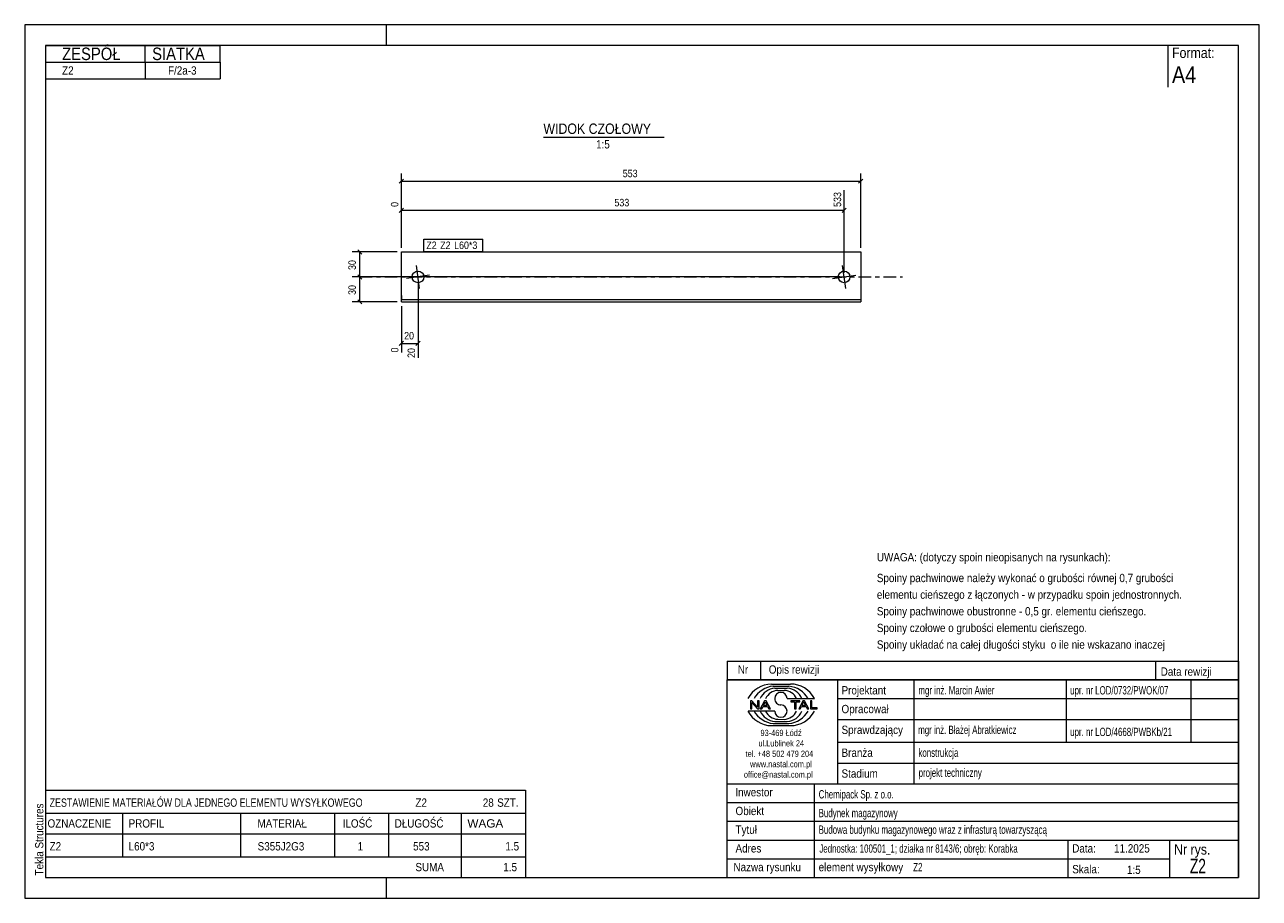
# Model space of a CAD drawing. Header units: millimetres. Extents: x 0 to 297, y 0 to 210.
import ezdxf

# ---------------------------------------------------------------- set-up
doc = ezdxf.new("R2010")
doc.units = ezdxf.units.MM
for name, pattern in [('XKITLINE00', [0]), ('XKITLINE01', [4, 1, -1, 1, -1]), ('XKITLINE03', [6, 3, -1, 1, -1])]:
    doc.linetypes.add(name, pattern=pattern)
for name, color, linetype, lineweight in [('Arkusz rysunku', 3, 'Continuous', 0), ('Element', 2, 'Continuous', 0), ('Inny typ obiektu', 7, 'Continuous', 0), ('Wymiar', 4, 'Continuous', 0), ('Znak elementu', 2, 'Continuous', 0), ('Śruba', 3, 'Continuous', 0)]:
    doc.layers.add(name, color=color, linetype=linetype, lineweight=lineweight)
doc.styles.add('ARIAL', font='ARIAL.TTF')

msp = doc.modelspace()

# ---------------------------------------------------------------- linework, layer by layer
at = {"layer": 'Arkusz rysunku', "linetype": 'XKITLINE00', "lineweight": 0}
for p, q in [((297, 210), (0, 210)), ((0, 210), (0, 0)), ((87, 205), (87, 210)), ((297, 0), (297, 210)), ((292, 205), (5, 205)), ((5, 205), (5, 5)), ((292, 5), (292, 205)), ((5, 5), (292, 5)), ((87, 0), (87, 5)), ((0, 0), (297, 0))]:
    msp.add_line(p, q, dxfattribs=at)
at = {"layer": 'Element', "linetype": 'XKITLINE00', "lineweight": 0}
for p, q in [((90.62, 143.38), (90.62, 155.38)), ((90.62, 155.38), (201.13, 155.38)), ((201.13, 155.38), (201.13, 143.38)), ((90.62, 143.98), (201.13, 143.98)), ((90.62, 143.38), (201.13, 143.38))]:
    msp.add_line(p, q, dxfattribs=at)
at = {"layer": 'Element', "linetype": 'XKITLINE03', "lineweight": 0}
msp.add_line((80.62, 149.38), (211.13, 149.38), dxfattribs=at)
at = {"layer": 'Element', "linetype": 'XKITLINE01', "lineweight": 0}
for p, q in [((90.62, 144.88), (90.62, 143.98)), ((201.13, 144.88), (201.13, 143.98))]:
    msp.add_line(p, q, dxfattribs=at)
at = {"layer": 'Inny typ obiektu', "linetype": 'XKITLINE00', "lineweight": 0}
for p, q in [((5, 205), (47, 205)), ((5, 205), (5, 201)), ((29, 201), (29, 205)), ((47, 201), (47, 205)), ((275, 205), (275, 195)), ((5, 201), (47, 201)), ((5, 201), (5, 197)), ((29, 201), (29, 197)), ((47, 201), (47, 197)), ((5, 197), (47, 197)), ((124.78, 183), (153.85, 183)), ((169, 57), (169, 52.5)), ((169, 57), (292, 57)), ((177, 57), (177, 52.5)), ((272, 57), (272, 52.5)), ((292, 57), (292, 52.5)), ((292, 52.5), (169, 52.5)), ((169, 5), (169, 52.5)), ((169, 52.5), (292, 52.5)), ((179.62, 51.49), (184.23, 51.5)), ((180.07, 50.99), (183.86, 51)), ((180.46, 50.49), (183.45, 50.49)), ((195.5, 52.5), (195.5, 27.5)), ((214, 27.5), (214, 52.5)), ((250.5, 52.5), (250.5, 37.5)), ((280.5, 52.5), (280.5, 37.5)), ((292, 52.5), (292, 5)), ((181.2, 49.98), (182.73, 49.99)), ((183.42, 47.99), (189.98, 47.99)), ((195.5, 48), (292, 48)), ((180.43, 45.01), (174, 45.01)), ((174.93, 47.44), (174.57, 47.44)), ((174.57, 47.44), (174.57, 45.56)), ((174.57, 45.56), (174.9, 45.56)), ((174.9, 47.04), (176.29, 45.56)), ((174.9, 45.56), (174.9, 47.04)), ((176.31, 45.96), (174.93, 47.44)), ((176.29, 45.56), (176.65, 45.56)), ((176.65, 47.44), (176.31, 47.44)), ((176.31, 47.44), (176.31, 45.96)), ((176.65, 45.56), (176.65, 47.44)), ((177.96, 47.44), (176.94, 45.56)), ((176.94, 45.56), (177.31, 45.56)), ((177.31, 45.56), (177.61, 46.13)), ((177.61, 46.13), (178.71, 46.13)), ((177.71, 46.33), (178.14, 47.24)), ((178.6, 46.33), (177.71, 46.33)), ((178.33, 47.44), (177.96, 47.44)), ((178.14, 47.24), (178.6, 46.33)), ((179.41, 45.56), (178.33, 47.44)), ((178.71, 46.13), (179.02, 45.56)), ((179.02, 45.56), (179.41, 45.56)), ((186.43, 47.44), (184.34, 47.44)), ((184.34, 47.44), (184.34, 47.22)), ((184.34, 47.22), (185.21, 47.22)), ((185.21, 47.22), (185.21, 45.56)), ((185.21, 45.56), (185.56, 45.56)), ((185.56, 45.56), (185.56, 47.22)), ((185.56, 47.22), (186.43, 47.22)), ((187.21, 47.44), (186.2, 45.56)), ((186.2, 45.56), (186.57, 45.56)), ((186.43, 47.22), (186.43, 47.44)), ((186.57, 45.56), (186.86, 46.13)), ((186.86, 46.13), (187.96, 46.13)), ((186.96, 46.33), (187.39, 47.24)), ((187.86, 46.33), (186.96, 46.33)), ((187.59, 47.44), (187.21, 47.44)), ((187.4, 47.24), (187.39, 47.24)), ((187.4, 47.24), (187.86, 46.33)), ((188.67, 45.56), (187.59, 47.44)), ((187.96, 46.13), (188.27, 45.56)), ((188.27, 45.56), (188.67, 45.56)), ((189.36, 47.44), (189.01, 47.44)), ((189.01, 47.44), (189.01, 45.56)), ((189.01, 45.56), (190.66, 45.56)), ((189.36, 45.78), (189.36, 47.44)), ((190.66, 45.78), (189.36, 45.78)), ((190.66, 45.56), (190.66, 45.78)), ((180.07, 42.01), (183.86, 42)), ((180.46, 42.51), (183.45, 42.51)), ((181.2, 43.02), (182.73, 43.01)), ((195.5, 43), (292, 43)), ((179.62, 41.51), (184.23, 41.5)), ((195.5, 37.5), (292, 37.5)), ((195.5, 32.5), (292, 32.5)), ((169, 27.5), (292, 27.5)), ((190, 5), (190, 27.5)), ((5, 26), (5, 20.5)), ((5, 26), (120.5, 26)), ((120.5, 26), (120.5, 20.5)), ((169, 23), (292, 23)), ((5, 20.5), (5, 15.5)), ((5, 20.5), (120.5, 20.5)), ((23.5, 20.5), (23.5, 15.5)), ((52, 15.5), (52, 20.5)), ((74.5, 20.5), (74.5, 15.5)), ((87.5, 20.5), (87.5, 15.5)), ((105, 20.5), (105, 15.5)), ((120.5, 20.5), (120.5, 15.5)), ((169, 18.5), (292, 18.5)), ((5, 15.5), (120.5, 15.5)), ((5, 15.5), (5, 10)), ((23.5, 15.5), (23.5, 10)), ((52, 10), (52, 15.5)), ((74.5, 15.5), (74.5, 10)), ((87.5, 15.5), (87.5, 10)), ((105, 15.5), (105, 10)), ((120.5, 15.5), (120.5, 10)), ((169, 14), (292, 14)), ((251, 5), (251, 14)), ((275.5, 5), (275.5, 14)), ((5, 10), (5, 5)), ((5, 10), (120.5, 10)), ((105, 10), (105, 5)), ((120.5, 10), (120.5, 5)), ((169, 9.5), (275.5, 9.5)), ((5, 5), (120.5, 5)), ((169, 5), (292, 5))]:
    msp.add_line(p, q, dxfattribs=at)
for centre, radius, start, end in [((179.72, 45.08), 6.42, 90.8317, 153.0136), ((180.67, 45), 6.02, 95.7347, 150.2266), ((183.22, 46.41), 4.08, 22.7023, 86.7527), ((183.24, 44.98), 6.04, 29.8256, 84.1252), ((184.25, 45.07), 6.43, 27.0191, 90.199), ((180.7, 46.42), 4.07, 93.3428, 157.3393), ((181.33, 46.6), 3.38, 92.229, 155.8008), ((181.92, 47.99), 1.49, 0.0741, 179.9259), ((181.92, 47.99), 1.49, 179.9259, 270), ((182.59, 46.6), 3.39, 24.2351, 87.5913), ((179.72, 47.92), 6.42, 206.9864, 269.1683), ((180.67, 48), 6.02, 209.7734, 264.2653), ((180.7, 46.58), 4.07, 202.6607, 266.6572), ((181.33, 46.4), 3.38, 204.1992, 267.771), ((181.92, 45.01), 1.49, 180.0741, 359.9259), ((181.92, 45), 1.49, 0.0741, 90), ((182.59, 46.4), 3.39, 272.4087, 335.7649), ((183.22, 46.59), 4.08, 273.2473, 337.2977), ((183.24, 48.02), 6.04, 275.8748, 330.1744), ((184.25, 47.93), 6.43, 269.801, 332.9809)]:
    msp.add_arc(centre, radius, start, end, dxfattribs=at)
at = {"layer": 'Wymiar', "linetype": 'XKITLINE00', "lineweight": 0}
for p, q in [((91.13, 172.89), (90.11, 171.87)), ((90.62, 156.38), (90.62, 174.24)), ((90.62, 172.38), (201.13, 172.38)), ((201.64, 172.89), (200.62, 171.87)), ((201.13, 156.38), (201.13, 174.24)), ((197.13, 150.38), (197.13, 170.21)), ((90.62, 156.38), (90.62, 167.54)), ((91.13, 165.89), (90.11, 164.87)), ((90.62, 165.38), (197.13, 165.38)), ((197.64, 165.89), (196.62, 164.87)), ((89.62, 155.38), (78.76, 155.38)), ((80.11, 155.89), (81.13, 154.87)), ((80.62, 149.38), (80.62, 155.38)), ((196.13, 149.38), (78.76, 149.38)), ((196.13, 149.38), (78.76, 149.38)), ((80.11, 149.89), (81.13, 148.87)), ((80.11, 149.89), (81.13, 148.87)), ((80.62, 143.38), (80.62, 149.38)), ((94.62, 148.38), (94.62, 129.89)), ((89.62, 143.38), (78.76, 143.38)), ((80.11, 143.89), (81.13, 142.87)), ((90.62, 142.38), (90.62, 131.22)), ((91.13, 133.89), (90.11, 132.87)), ((95.13, 133.89), (94.11, 132.87)), ((90.62, 133.38), (94.62, 133.38))]:
    msp.add_line(p, q, dxfattribs=at)
at = {"layer": 'Znak elementu', "linetype": 'XKITLINE00', "lineweight": 0}
for p, q in [((96.02, 158.48), (110.18, 158.48)), ((96.02, 155.48), (96.02, 158.48)), ((110.18, 155.48), (110.18, 158.48)), ((96.02, 155.48), (110.18, 155.48))]:
    msp.add_line(p, q, dxfattribs=at)
at = {"layer": 'Śruba', "linetype": 'XKITLINE00', "lineweight": 0}
for p, q in [((95, 146.61), (94.24, 152.15)), ((197.51, 146.61), (196.75, 152.15)), ((97.39, 149.76), (91.85, 149)), ((194.36, 149), (199.9, 149.76))]:
    msp.add_line(p, q, dxfattribs=at)
for centre in [(94.62, 149.38), (197.13, 149.38)]:
    msp.add_circle(centre, 1.4, dxfattribs=at)

# ---------------------------------------------------------------- texts
at = {"layer": 'Arkusz rysunku', "style": 'ARIAL', "width": 0.85}
msp.add_text('Tekla Structures', height=2, rotation=90, dxfattribs=at).set_placement((4.5, 5.5))
at = {"layer": 'Inny typ obiektu', "style": 'ARIAL'}
for s, height, width, p in [('ZESPÓŁ', 3, 0.85, (9, 201.5)), ('SIATKA', 3, 0.85, (30.66, 201.5)), ('Format:', 2.5, 0.85, (276, 202)), ('Z2', 2, 0.85, (9, 198)), ('F/2a-3', 2, 0.85, (34.48, 198)), ('A4', 4, 0.85, (276, 196)), ('WIDOK CZOŁOWY', 2.5, 0.85, (124.78, 183.75)), ('1:5', 2, 0.85, (137.46, 180.25)), ('UWAGA: (dotyczy spoin nieopisanych na rysunkach):', 2, 0.85, (205, 81)), ('Spoiny pachwinowe należy wykonać o grubości równej 0,7 grubości', 2, 0.85, (205, 76)), ('elementu cieńszego z łączonych - w przypadku spoin jednostronnych.', 2, 0.85, (205, 72)), ('Spoiny pachwinowe obustronne - 0,5 gr. elementu cieńszego.', 2, 0.85, (205, 68)), ('Spoiny czołowe o grubości elementu cieńszego.', 2, 0.85, (205, 64)), ('Spoiny układać na całej długości styku  o ile nie wskazano inaczej', 2, 0.85, (205, 60)), ('Nr', 2, 0.85, (171.54, 54)), ('Opis rewizji', 2, 0.85, (179, 54)), ('Data rewizji', 2, 0.85, (273.28, 53.5)), ('Projektant', 2, 0.85, (196.5, 49)), ('mgr inż. Marcin Awier', 2, 0.68, (215, 49)), ('upr. nr LOD/0732/PWOK/07', 2, 0.68, (251.5, 49)), ('Opracował', 2, 0.85, (196.5, 44.5)), ('Sprawdzający', 2, 0.85, (196.5, 39.5)), ('mgr inż. Błażej Abratkiewicz', 2, 0.68, (214.94, 39.5)), ('93-469 Łódź', 1.5, 0.85, (177, 39)), ('upr. nr LOD/4668/PWBKb/21', 2, 0.68, (251.5, 39)), ('ul.Lublinek 24', 1.5, 0.85, (176.5, 36.5)), ('Branża', 2, 0.85, (196.5, 34)), ('konstrukcja', 2, 0.68, (215, 34)), ('tel. +48 502 479 204', 1.5, 0.85, (173.41, 34)), ('www.nastal.com.pl', 1.5, 0.85, (174.5, 31.5)), ('office@nastal.com.pl', 1.5, 0.85, (173, 29)), ('Stadium', 2, 0.85, (196.5, 29)), ('projekt techniczny', 2, 0.68, (215.04, 29.19)), ('ZESTAWIENIE MATERIAŁÓW DLA JEDNEGO ELEMENTU WYSYŁKOWEGO', 2, 0.765, (6, 22)), ('Z2', 2, 0.85, (94, 22)), ('28', 2, 0.85, (110.2, 22)), (' SZT.', 2, 0.85, (113, 22)), ('Inwestor', 2, 0.85, (170.96, 24.5)), ('Chemipack Sp. z o.o.', 2, 0.68, (191, 24)), ('Obiekt', 2, 0.85, (171, 20)), ('Budynek magazynowy', 2, 0.68, (191, 19.5)), ('OZNACZENIE', 2, 0.85, (5.5, 17)), ('PROFIL', 2, 0.85, (25, 17)), ('MATERIAŁ', 2, 0.85, (56, 17)), ('ILOŚĆ', 2, 0.85, (76.5, 17)), ('DŁUGOŚĆ', 2, 0.85, (89, 17)), ('WAGA', 2, 1.008832, (106.5, 17)), ('Tytuł', 2, 0.85, (171, 15.5)), ('Budowa budynku magazynowego wraz z infrasturą towarzyszącą', 2, 0.68, (191, 15.5)), ('Z2', 2, 0.85, (6, 11.5)), ('L60*3', 2, 0.85, (25, 11.5)), ('S355J2G3', 2, 0.85, (56.04, 11.5)), ('1', 2, 0.85, (80.09, 11.5)), ('553', 2, 0.85, (93.44, 11.5)), ('1.5', 2, 0.85, (115.63, 11.5)), ('Adres', 2, 0.85, (171, 11)), ('Jednostka: 100501_1; działka nr 8143/6; obręb: Korabka', 2, 0.68, (191.16, 10.96)), ('Data:', 2, 0.85, (252, 11)), ('11.2025', 2, 0.85, (262.06, 11)), ('Nr rys.', 2.5, 0.85, (276.5, 10.5)), ('Z2', 3.5, 0.68, (280.29, 6)), ('SUMA', 2, 0.85, (94, 6.5)), ('1.5', 2, 0.85, (115.13, 6.5)), ('Nazwa rysunku', 2, 0.85, (170.5, 6.5)), ('element wysyłkowy', 2, 0.85, (191, 6.5)), ('Z2', 2, 0.68, (213.75, 6.5)), ('Skala:', 2, 0.85, (252, 6)), ('1:5', 2, 0.85, (265.16, 5.85))]:
    msp.add_text(s, height=height, dxfattribs=dict(at, width=width)).set_placement(p)
at = {"layer": 'Wymiar', "style": 'ARIAL', "width": 0.85}
for s, p in [('553', (143.87, 173.34)), ('533', (141.87, 166.34)), ('20', (91.28, 134.34))]:
    msp.add_text(s, height=1.8, dxfattribs=at).set_placement(p)
for s, p in [('533', (196.41, 166.2)), ('0', (89.9, 166.2)), ('30', (79.66, 151.04)), ('30', (79.66, 145.04)), ('0', (89.9, 131.22)), ('20', (93.9, 129.89))]:
    msp.add_text(s, height=1.8, rotation=90.0002, dxfattribs=at).set_placement(p)
at = {"layer": 'Znak elementu', "style": 'ARIAL', "width": 0.85}
for s, p in [('Z2', (96.62, 156.08)), ('Z2', (99.96, 156.08)), ('L60*3', (103.3, 156.08))]:
    msp.add_text(s, height=1.8, dxfattribs=at).set_placement(p)

doc.saveas('drawing.dxf')
